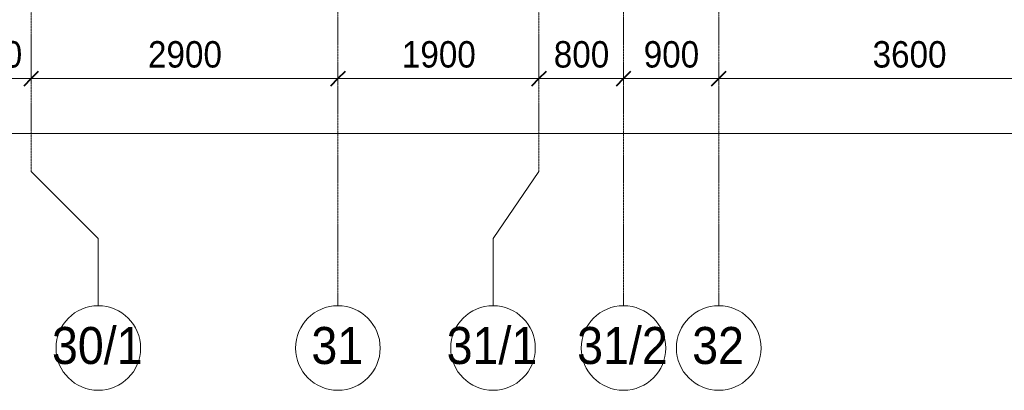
# Model space of a CAD drawing. Header units: millimetres. Extents: x 5617 to 109543, y 7718 to 202726.
# Tile 44 of 84: x 48206 to 57514, y 11226 to 14731. Entities that reach past the tile are written whole.
import ezdxf

# ---------------------------------------------------------------- set-up
doc = ezdxf.new("R2010")
doc.units = ezdxf.units.MM
doc.linetypes.add('Линия сетки', pattern=[25, 20, -2.5, 0, -2.5])
for name, color, linetype, lineweight in [('Оси', 7, 'Continuous', 9), ('Размеры', 7, 'Continuous', 9), ('Размеры-100', 7, 'Continuous', 9)]:
    doc.layers.add(name, color=color, linetype=linetype, lineweight=lineweight)
doc.styles.add('Arial', font='arial.ttf', dxfattribs={"width": 0.9, "height": 250})
doc.styles.add('Arial_1', font='arial.ttf', dxfattribs={"width": 0.9, "height": 350})
doc.dimstyles.new('Основной_2_5_мм', dxfattribs={"dimscale": 304.8, "dimtxt": 255.06485, "dimasz": 0.463911, "dimexe": 0.492126, "dimexo": 0.492126, "dimgap": 0.098425, "dimtad": 1, "dimdec": 0, "dimdsep": 46, "dimtxsty": 'Arial', "dimblk1": 'OBLIQUE', "dimblk2": 'OBLIQUE', "dimsah": 1, "dimcen": 0.09, "dimdle": 0.492126, "dimazin": 2, "dimtfac": 1, "dimtdec": 4, "dimtix": 1, "dimtmove": 0, "dimatfit": 3, "dimfxl": 1, "dimtvp": 1, "dimtolj": 1, "dimtzin": 0, "dimlwd": 20, "dimlwe": 20, "dimarcsym": 2})

# ---------------------------------------------------------------- blocks, each defined once
blk = doc.blocks.new('Ось сетки - Круг_Ø8 мм-6577-МКСС_К4_L16_54_900_')
at = {"layer": 'Оси', "lineweight": 20}
for start, end in [(360, 180), (180, 360)]:
    blk.add_arc((0, 0), 4, start, end, dxfattribs=at)
blk = doc.blocks.new('DIMBLOCK14-МКСС_К4_L16_54_900_')
at = {"layer": 'Размеры-100', "lineweight": 20, "transparency": 16777216}
for p, q in [((47613.9, 14173.9), (47613.9, 14323.9)), ((48313.9, 14173.9), (48313.9, 14323.9)), ((47613.9, 14173.9), (48313.9, 14173.9)), ((47613.9, 14173.9), (47613.9, 14123.9)), ((48313.9, 14173.9), (48313.9, 14123.9))]:
    blk.add_line(p, q, dxfattribs=at)
at = {"layer": 'Размеры-100', "lineweight": 40, "transparency": 16777216}
for p, q in [((47613.9, 14173.9), (47684.6, 14244.6)), ((48313.9, 14173.9), (48384.6, 14244.6)), ((47613.9, 14173.9), (47543.2, 14103.2)), ((48313.9, 14173.9), (48243.2, 14103.2))]:
    blk.add_line(p, q, dxfattribs=at)
at = {"layer": 'Размеры-100', "color": 0, "lineweight": 20, "transparency": 16777216, "insert": (47704.9, 14528.5), "char_height": 250, "width": 621.573, "attachment_point": 1, "line_spacing_factor": 0.941778, "style": 'Arial'}
blk.add_mtext('700', dxfattribs=at)
blk = doc.blocks.new('_Oblique')
at = {"color": 0, "linetype": 'ByBlock', "lineweight": -2}
blk.add_line((-0.5, -0.5), (0.5, 0.5), dxfattribs=at)
blk = doc.blocks.new('DIMBLOCK15-МКСС_К4_L16_54_900_')
at = {"layer": 'Размеры-100', "lineweight": 20, "transparency": 16777216}
for p, q in [((48313.9, 14173.9), (48313.9, 14323.9)), ((51213.9, 14173.9), (51213.9, 14323.9)), ((48313.9, 14173.9), (51213.9, 14173.9)), ((48313.9, 14173.9), (48313.9, 14123.9)), ((51213.9, 14173.9), (51213.9, 14123.9))]:
    blk.add_line(p, q, dxfattribs=at)
at = {"layer": 'Размеры-100', "lineweight": 40, "transparency": 16777216}
for p, q in [((48313.9, 14173.9), (48384.6, 14244.6)), ((51213.9, 14173.9), (51284.6, 14244.6)), ((48313.9, 14173.9), (48243.2, 14103.2)), ((51213.9, 14173.9), (51143.2, 14103.2))]:
    blk.add_line(p, q, dxfattribs=at)
at = {"layer": 'Размеры-100', "color": 0, "lineweight": 20, "transparency": 16777216, "insert": (49418.6, 14528.5), "char_height": 250, "width": 828.765, "attachment_point": 1, "line_spacing_factor": 0.941778, "style": 'Arial'}
blk.add_mtext('2900', dxfattribs=at)
blk = doc.blocks.new('DIMBLOCK16-МКСС_К4_L16_54_900_')
at = {"layer": 'Размеры-100', "lineweight": 20, "transparency": 16777216}
for p, q in [((51213.9, 14173.9), (51213.9, 14323.9)), ((53113.9, 14173.9), (53113.9, 14323.9)), ((51213.9, 14173.9), (53113.9, 14173.9)), ((51213.9, 14173.9), (51213.9, 14123.9)), ((53113.9, 14173.9), (53113.9, 14123.9))]:
    blk.add_line(p, q, dxfattribs=at)
at = {"layer": 'Размеры-100', "lineweight": 40, "transparency": 16777216}
for p, q in [((51213.9, 14173.9), (51284.6, 14244.6)), ((53113.9, 14173.9), (53184.6, 14244.6)), ((51213.9, 14173.9), (51143.2, 14103.2)), ((53113.9, 14173.9), (53043.2, 14103.2))]:
    blk.add_line(p, q, dxfattribs=at)
at = {"layer": 'Размеры-100', "color": 0, "lineweight": 20, "transparency": 16777216, "insert": (51818.6, 14528.5), "char_height": 250, "width": 828.765, "attachment_point": 1, "line_spacing_factor": 0.941778, "style": 'Arial'}
blk.add_mtext('1900', dxfattribs=at)
blk = doc.blocks.new('DIMBLOCK17-МКСС_К4_L16_54_900_')
at = {"layer": 'Размеры-100', "lineweight": 20, "transparency": 16777216}
for p, q in [((53113.9, 14173.9), (53113.9, 14323.9)), ((53913.9, 14173.9), (53913.9, 14323.9)), ((53113.9, 14173.9), (53913.9, 14173.9)), ((53113.9, 14173.9), (53113.9, 14123.9)), ((53913.9, 14173.9), (53913.9, 14123.9))]:
    blk.add_line(p, q, dxfattribs=at)
at = {"layer": 'Размеры-100', "lineweight": 40, "transparency": 16777216}
for p, q in [((53113.9, 14173.9), (53184.6, 14244.6)), ((53913.9, 14173.9), (53984.6, 14244.6)), ((53113.9, 14173.9), (53043.2, 14103.2)), ((53913.9, 14173.9), (53843.2, 14103.2))]:
    blk.add_line(p, q, dxfattribs=at)
at = {"layer": 'Размеры-100', "color": 0, "lineweight": 20, "transparency": 16777216, "insert": (53254.9, 14528.5), "char_height": 250, "width": 621.573, "attachment_point": 1, "line_spacing_factor": 0.941778, "style": 'Arial'}
blk.add_mtext('800', dxfattribs=at)
blk = doc.blocks.new('DIMBLOCK18-МКСС_К4_L16_54_900_')
at = {"layer": 'Размеры-100', "lineweight": 20, "transparency": 16777216}
for p, q in [((53913.9, 14173.9), (53913.9, 14323.9)), ((54813.9, 14173.9), (54813.9, 14323.9)), ((53913.9, 14173.9), (54813.9, 14173.9)), ((53913.9, 14173.9), (53913.9, 14123.9)), ((54813.9, 14173.9), (54813.9, 14123.9))]:
    blk.add_line(p, q, dxfattribs=at)
at = {"layer": 'Размеры-100', "lineweight": 40, "transparency": 16777216}
for p, q in [((53913.9, 14173.9), (53984.6, 14244.6)), ((54813.9, 14173.9), (54884.6, 14244.6)), ((53913.9, 14173.9), (53843.2, 14103.2)), ((54813.9, 14173.9), (54743.2, 14103.2))]:
    blk.add_line(p, q, dxfattribs=at)
at = {"layer": 'Размеры-100', "color": 0, "lineweight": 20, "transparency": 16777216, "insert": (54104.9, 14528.5), "char_height": 250, "width": 621.573, "attachment_point": 1, "line_spacing_factor": 0.941778, "style": 'Arial'}
blk.add_mtext('900', dxfattribs=at)
blk = doc.blocks.new('DIMBLOCK19-МКСС_К4_L16_54_900_')
at = {"layer": 'Размеры-100', "lineweight": 20, "transparency": 16777216}
for p, q in [((54813.9, 14173.9), (54813.9, 14323.9)), ((58413.9, 14173.9), (58413.9, 14323.9)), ((54813.9, 14173.9), (58413.9, 14173.9)), ((54813.9, 14173.9), (54813.9, 14123.9)), ((58413.9, 14173.9), (58413.9, 14123.9))]:
    blk.add_line(p, q, dxfattribs=at)
at = {"layer": 'Размеры-100', "lineweight": 40, "transparency": 16777216}
for p, q in [((54813.9, 14173.9), (54884.6, 14244.6)), ((58413.9, 14173.9), (58484.6, 14244.6)), ((54813.9, 14173.9), (54743.2, 14103.2)), ((58413.9, 14173.9), (58343.2, 14103.2))]:
    blk.add_line(p, q, dxfattribs=at)
at = {"layer": 'Размеры-100', "color": 0, "lineweight": 20, "transparency": 16777216, "insert": (56268.6, 14528.5), "char_height": 250, "width": 828.765, "attachment_point": 1, "line_spacing_factor": 0.941778, "style": 'Arial'}
blk.add_mtext('3600', dxfattribs=at)
blk = doc.blocks.new('DIMBLOCK22-МКСС_К4_L16_54_900_')
at = {"layer": 'Размеры-100', "lineweight": 20, "transparency": 16777216}
for p, q in [((29613.9, 13655.3), (29613.9, 13805.3)), ((65613.9, 13655.3), (65613.9, 13805.3)), ((29463.9, 13655.3), (65763.9, 13655.3)), ((29613.9, 13655.3), (29613.9, 13605.3)), ((65613.9, 13655.3), (65613.9, 13605.3))]:
    blk.add_line(p, q, dxfattribs=at)
at = {"layer": 'Размеры-100', "lineweight": 40, "transparency": 16777216}
for p, q in [((29613.9, 13655.3), (29684.6, 13726)), ((65613.9, 13655.3), (65684.6, 13726)), ((29613.9, 13655.3), (29543.2, 13584.6)), ((65613.9, 13655.3), (65543.2, 13584.6))]:
    blk.add_line(p, q, dxfattribs=at)
at = {"layer": 'Размеры-100', "color": 0, "lineweight": 20, "transparency": 16777216, "insert": (47182.3, 14009.9), "char_height": 250, "width": 1035.956, "attachment_point": 1, "line_spacing_factor": 0.941778, "style": 'Arial'}
blk.add_mtext('36000', dxfattribs=at)

msp = doc.modelspace()

# ---------------------------------------------------------------- linework, layer by layer
at = {"layer": 'Оси', "linetype": 'Линия сетки'}
for p, q in [((48313.9, 13295.7), (48313.9, 33100)), ((51213.9, 12025.7), (51213.9, 33100)), ((53113.9, 13295.7), (53113.9, 33100)), ((53913.9, 12025.7), (53913.9, 33100)), ((54813.9, 12025.7), (54813.9, 33100))]:
    msp.add_line(p, q, dxfattribs=at)
at = {"layer": 'Оси'}
for p, q in [((48313.9, 13295.7), (48948.9, 12660.7)), ((53113.9, 13295.7), (52680.3, 12660.7)), ((48948.9, 12660.7), (48948.9, 12025.7)), ((52680.3, 12660.7), (52680.3, 12025.7))]:
    msp.add_line(p, q, dxfattribs=at)

# ---------------------------------------------------------------- block references
at = {"layer": 'Оси', "lineweight": 20, "xscale": 99.99999999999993, "yscale": 99.99999999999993, "zscale": 99.99999999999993}
for p in [(48948.9, 11625.7), (51213.9, 11625.7), (52680.3, 11625.7), (53913.9, 11625.7), (54813.9, 11625.7)]:
    msp.add_blockref('Ось сетки - Круг_Ø8 мм-6577-МКСС_К4_L16_54_900_', p, dxfattribs=at)

# ---------------------------------------------------------------- texts
at = {"layer": 'Оси', "char_height": 350, "attachment_point": 1, "style": 'Arial_1'}
for s, insert, width in [('30/1', (48510.7, 11824.7), 1060.633), ('31', (50963.3, 11824.7), 606.076), ('31/1', (52242.1, 11824.7), 1060.633), ('31/2', (53475.7, 11824.7), 1060.633), ('32', (54563.3, 11824.7), 606.076)]:
    msp.add_mtext(s, dxfattribs=dict(at, insert=insert, width=width))

# ---------------------------------------------------------------- dimensions: what is measured, and where the dimension line sits
at = {"layer": 'Размеры', "lineweight": 20}
for base, p1, p2, override, picture, middle in [((48313.9, 14173.9), (47613.9, 14273.9), (48313.9, 14273.9), {"dimpost": '<>', "dimfxl": 700}, 'DIMBLOCK14-МКСС_К4_L16_54_900_', (47963.9, 14331.6)), ((51213.9, 14173.9), (48313.9, 14273.9), (51213.9, 14273.9), {"dimpost": '<>', "dimfxl": 2900}, 'DIMBLOCK15-МКСС_К4_L16_54_900_', (49763.9, 14331.6)), ((53113.9, 14173.9), (51213.9, 14273.9), (53113.9, 14273.9), {"dimpost": '<>', "dimfxl": 1900}, 'DIMBLOCK16-МКСС_К4_L16_54_900_', (52163.9, 14331.6)), ((53913.9, 14173.9), (53113.9, 14273.9), (53913.9, 14273.9), {"dimpost": '<>', "dimfxl": 800}, 'DIMBLOCK17-МКСС_К4_L16_54_900_', (53513.9, 14331.6)), ((54813.9, 14173.9), (53913.9, 14273.9), (54813.9, 14273.9), {"dimpost": '<>', "dimfxl": 900}, 'DIMBLOCK18-МКСС_К4_L16_54_900_', (54363.9, 14331.6)), ((58413.9, 14173.9), (54813.9, 14273.9), (58413.9, 14273.9), {"dimpost": '<>', "dimfxl": 3600}, 'DIMBLOCK19-МКСС_К4_L16_54_900_', (56613.9, 14331.6)), ((65613.9, 13655.3), (29613.9, 13755.3), (65613.9, 13755.3), {"dimpost": '<>', "dimfxl": 36000}, 'DIMBLOCK22-МКСС_К4_L16_54_900_', (47613.9, 13813.1))]:
    dim = msp.add_linear_dim(base=base, p1=p1, p2=p2, dimstyle='Основной_2_5_мм', override=override, dxfattribs=at)
    dim.commit()
    dim.dimension.update_dxf_attribs({"geometry": picture, "text_midpoint": middle})

doc.saveas('drawing.dxf')
